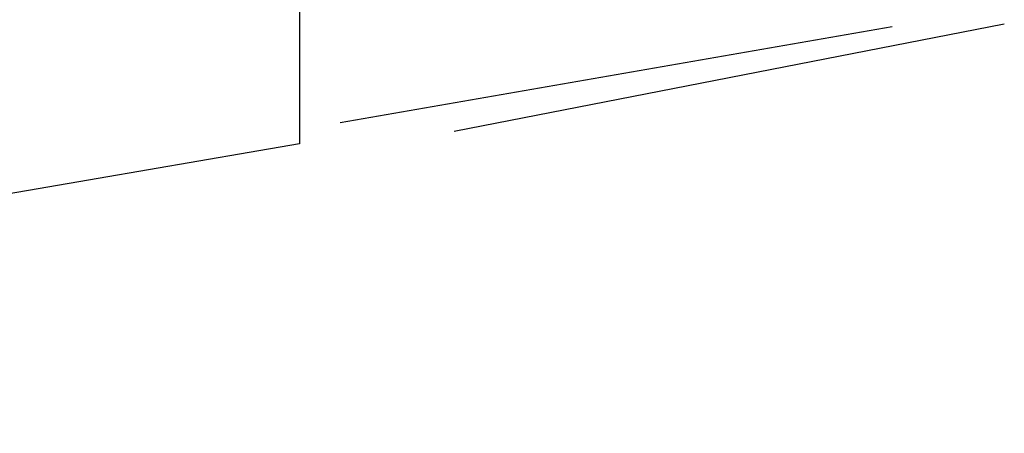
# Model space of a CAD drawing. Header units: feet. Extents: x -79 to 198, y -22 to 181.
# Tile 180 of 256: x 80.0511 to 80.1529, y 17.2812 to 17.3239. Entities that reach past the tile are written whole.
import ezdxf

# ---------------------------------------------------------------- set-up
doc = ezdxf.new("R2010")
doc.units = ezdxf.units.FT
doc.layers.add('A-LINEA', color=7, linetype='CONTINUOUS')

msp = doc.modelspace()

# ---------------------------------------------------------------- linework, layer by layer
at = {"layer": 'A-LINEA'}
for p, q in [((80.1529, 17.3235), (80.096, 17.3124)), ((80.1529, 17.3235), (80.096, 17.3124)), ((80.1413, 17.3232), (80.0842, 17.3133)), ((80.1413, 17.3232), (80.0842, 17.3133))]:
    msp.add_line(p, q, dxfattribs=at)
for points in [[(80.08, 17.3644), (80.08, 17.3378), (80.08, 17.3244), (80.08, 17.3111)], [(80.08, 17.3644), (80.08, 17.3378), (80.08, 17.3244), (80.08, 17.3111)], [(80.08, 17.3111), (76.1867, 16.6444), (76.1867, 16.6578), (76.1867, 16.6711), (80.08, 17.3378), (80.08, 17.3244), (80.08, 17.3111)], [(80.08, 17.3111), (76.1867, 16.6444), (76.1867, 16.6578), (76.1867, 16.6711), (80.08, 17.3378), (80.08, 17.3244), (80.08, 17.3111)]]:
    msp.add_lwpolyline(points, dxfattribs=at)

doc.saveas('drawing.dxf')
